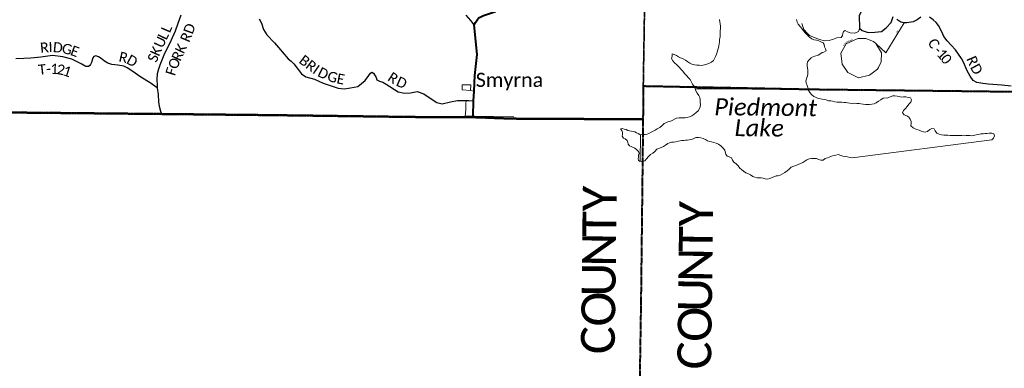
# Model space of a CAD drawing. Header units: feet. Extents: x 2184840 to 2498140, y 671180 to 1091827.
# Tile 4 of 21: x 2306164 to 2335244, y 785575 to 795862. Entities that reach past the tile are written whole.
import ezdxf
from ezdxf.enums import TextEntityAlignment as Align

# ---------------------------------------------------------------- set-up
doc = ezdxf.new("R2010")
doc.units = ezdxf.units.FT
doc.header["$MEASUREMENT"] = 0
doc.linetypes.add('DGN Style 3', pattern=[0.19312, 0.137943, -0.055177])
for name, color, linetype, lineweight in [('GM_X_Adjacent_County', 7, 'DGN Style 3', 40), ('GM_X_Adjacent_County_Text', 7, 'Continuous', 30), ('GM_X_County', 7, 'DGN Style 3', 40), ('GM_X_County_Road', 3, 'Continuous', 30), ('GM_X_County_Road_Text', 3, 'Continuous', 0), ('GM_X_Major_Lake', 5, 'Continuous', 13), ('GM_X_Major_Lake_Text', 5, 'Continuous', 0), ('GM_X_State_Route', 1, 'Continuous', 30), ('GM_X_Township', 7, 'DGN Style 3', 30), ('GM_X_Township_Road', 4, 'Continuous', 30), ('GM_X_Township_Road_Text', 4, 'Continuous', 0), ('GM_X_Township_ROW', 4, 'DGN Style 3', 13), ('GM_X_Township_Subdivision', 4, 'Continuous', 0), ('GM_X_Township_Subdivision_Text', 4, 'Continuous', 0), ('GM_X_Unincorporated_Text', 7, 'Continuous', 0), ('GM_X_US_Route', 1, 'Continuous', 40)]:
    doc.layers.add(name, color=color, linetype=linetype, lineweight=lineweight)
doc.styles.add('Style-font30', font='calibri.ttf')
doc.styles.add('Style-font31', font='calibrii.ttf')

msp = doc.modelspace()

# ---------------------------------------------------------------- linework, layer by layer
at = {"layer": 'GM_X_Adjacent_County', "flags": 128}
msp.add_lwpolyline([(2188970, 784800), (2192357, 784731), (2196448, 784615), (2197403, 784594), (2200215, 784512), (2200360, 788620), (2200613, 796485), (2200641, 798124), (2200753, 800343), (2200888, 804628), (2200970, 806426), (2200980, 806737), (2200964, 807397), (2200952, 807861), (2200950, 808740), (2200937, 810583), (2203468, 810454), (2205367, 810447), (2208877, 810314), (2211708, 810261), (2213519, 810293), (2215989, 810263), (2216269, 810252), (2216385, 810247), (2222591, 810077), (2224069, 810043), (2226694, 809947), (2227551, 809935), (2233091, 809852), (2233946, 809839), (2234064, 809837), (2234824, 809845), (2235024, 809841), (2235108, 809832), (2235157, 809813), (2237881, 809768), (2239933, 809721), (2240904, 809686), (2241725, 809678), (2244622, 809597), (2247789, 809509), (2251380, 809474), (2251689, 809473), (2255913, 809419), (2258356, 809339), (2262276, 809213), (2265363, 809148), (2266460, 809129), (2267589, 809085), (2268756, 809074), (2271583, 809017), (2272383, 808997), (2274807, 808927), (2275865, 808932), (2278607, 808857), (2281941, 808765), (2284511, 808769), (2285052, 808754), (2286396, 808723), (2287694, 808712), (2288312, 808685), (2293017, 808570), (2292944, 804219), (2292931, 803917), (2292920, 803204), (2292913, 802612), (2292800, 794225), (2292779, 793198), (2293374, 793190), (2298035, 793128), (2299175, 793146), (2301755, 793131), (2303152, 793123), (2305819, 793124), (2310364, 793079), (2313830, 793043), (2317765, 792991), (2319605, 792982), (2320703, 792942), (2324572, 792923), (2324541, 790177), (2324510, 787483), (2324439, 782975), (2324438, 782818), (2324414, 782080), (2324424, 781556), (2324373, 779095), (2324338, 777708), (2324311, 776692), (2324262, 773851), (2324216, 769717), (2324176, 766362), (2324107, 762362), (2324092, 761384), (2324078, 760960), (2323982, 751407), (2323980, 751235), (2323977, 751057), (2323976, 750974), (2323909, 745366), (2323897, 744881), (2323804, 741223), (2323694, 734731), (2323638, 732518), (2323640, 730800), (2323587, 727019), (2323538, 723035), (2323488, 719313), (2323389, 713951), (2323387, 713770), (2323379, 713156), (2322898, 713163), (2321726, 713178), (2321372, 713183), (2320947, 713195), (2320606, 713207), (2318933, 713214), (2314690, 713308), (2309795, 713393), (2307399, 713421), (2307209, 713423), (2303944, 713491), (2303812, 713492), (2299788, 713546), (2299202, 713555), (2299084, 713553), (2291519, 713606), (2291511, 712300), (2287530, 712365), (2286120, 712388), (2284320, 712418), (2283890, 712425), (2283622, 712428), (2280807, 712431), (2280782, 709984), (2280758, 705841), (2280739, 702482), (2280735, 701809), (2280734, 701754), (2280575, 701748), (2279304, 701805), (2274523, 701941), (2268357, 702066), (2267453, 702102), (2266418, 702131), (2259694, 702266), (2259396, 702227), (2259200, 695737), (2259078, 691690), (2257336, 691739), (2253799, 691787), (2252659, 691828), (2251072, 691849), (2250969, 691851), (2249438, 691906), (2242853, 692061), (2240552, 692108), (2237079, 692186), (2235857, 692235), (2233562, 692283), (2228570, 692450), (2227054, 692501), (2227044, 692058), (2226990, 689436), (2226882, 684241), (2226906, 683181), (2226899, 681950), (2226874, 681417), (2226791, 675309), (2226745, 671901), (2226735, 671180), (2226544, 671184), (2224671, 671212), (2223922, 671228), (2223586, 671237), (2223518, 671250), (2221487, 671304), (2214245, 671519), (2214126, 671527), (2207163, 671713), (2206419, 671712), (2204929, 671759), (2203577, 671790), (2199683, 671849), (2197951, 671956), (2194718, 672119), (2194857, 676214), (2194852, 676260), (2194853, 676321), (2194856, 676593), (2194863, 676781), (2194879, 676818), (2194880, 676867), (2194966, 683936), (2195138, 690919), (2195151, 691485), (2195143, 692039), (2195156, 692291), (2195154, 692373), (2195152, 692456), (2195152, 692521), (2195152, 692656), (2195170, 693002), (2195161, 693084), (2195171, 693419), (2195185, 693644), (2195230, 693771), (2195203, 694816), (2195236, 695226), (2195271, 698126), (2195346, 704205), (2193261, 704273), (2191222, 704338), (2187680, 704451), (2186409, 704496), (2186080, 704519), (2184840, 704567), (2185422, 720498), (2185490, 722774), (2185649, 727529), (2185675, 729388), (2185793, 731430), (2186113, 740353), (2186194, 742902), (2186363, 747793), (2186525, 752221), (2186586, 754163), (2186645, 756395), (2186664, 758147), (2186861, 763107), (2186832, 763518), (2186986, 767287), (2187166, 774940), (2187223, 775519), (2187301, 778811), (2187491, 783653), (2187545, 784831)], close=True, dxfattribs=at)
at = {"layer": 'GM_X_County', "flags": 128}
msp.add_lwpolyline([(2310498, 865288), (2310502, 865439), (2310607, 871396), (2310623, 872508), (2310623, 872515), (2310724, 876069), (2310806, 880375), (2310895, 887022), (2310932, 888659), (2313419, 888610), (2316068, 888558), (2320173, 888469), (2321405, 888443), (2322870, 888380), (2326331, 888233), (2326871, 888238), (2326906, 888890), (2329386, 888849), (2330717, 888841), (2331547, 888836), (2333315, 888827), (2333368, 888826), (2333670, 888820), (2335746, 888777), (2336969, 888751), (2339367, 888700), (2340249, 888682), (2342120, 888644), (2347444, 888538), (2351283, 888487), (2352442, 888459), (2354893, 888400), (2356925, 888351), (2358189, 888324), (2358194, 887744), (2360188, 887687), (2361544, 887655), (2362089, 887642), (2365466, 887563), (2366996, 887527), (2369283, 887479), (2370624, 887457), (2370930, 887452), (2374652, 887391), (2374666, 887390), (2375438, 887380), (2379467, 887325), (2382006, 887255), (2384023, 887194), (2386142, 887113), (2387317, 887101), (2387703, 887097), (2389162, 887081), (2392161, 887049), (2393068, 887038), (2396570, 887000), (2396965, 886996), (2397365, 886992), (2401014, 886966), (2402299, 886946), (2406313, 886903), (2410618, 886798), (2413251, 886732), (2416785, 886738), (2417100, 886739), (2421843, 886747), (2423542, 886750), (2423542, 886510), (2423519, 882691), (2423567, 882364), (2423514, 882170), (2423489, 880464), (2423458, 878428), (2423361, 871634), (2423348, 870773), (2422131, 870747), (2422097, 868684), (2422072, 865013), (2422063, 863549), (2422060, 863128), (2422044, 862333), (2422002, 860029), (2421850, 852389), (2421849, 852309), (2421713, 845229), (2421690, 844094), (2421685, 843884), (2421573, 839536), (2421552, 838717), (2421399, 832828), (2421282, 828305), (2421140, 822862), (2421137, 822716), (2421030, 817778), (2421004, 816240), (2420996, 815644), (2420987, 815211), (2420979, 814735), (2420917, 811040), (2420914, 810830), (2420908, 810486), (2420861, 807649), (2420846, 806767), (2420846, 806761), (2420706, 802100), (2420678, 801171), (2420649, 799953), (2420627, 798987), (2420590, 797508), (2420428, 790627), (2419591, 790653), (2417739, 790711), (2413401, 790833), (2410813, 790895), (2409069, 790937), (2404548, 791106), (2403841, 791122), (2393914, 791350), (2393907, 791350), (2393150, 791372), (2389949, 791467), (2389614, 791477), (2387747, 791532), (2385006, 791616), (2383108, 791675), (2382466, 791698), (2377803, 791864), (2377735, 791866), (2373277, 792022), (2372280, 792057), (2366869, 792251), (2364770, 792316), (2361393, 792420), (2360813, 792438), (2356332, 792624), (2356335, 793768), (2354133, 793728), (2352742, 793704), (2350653, 793669), (2348328, 793631), (2347420, 793640), (2345598, 793658), (2344679, 793667), (2341706, 793694), (2338245, 793712), (2335944, 793725), (2329535, 793800), (2324581, 793897), (2324572, 792923), (2320703, 792942), (2319605, 792982), (2317765, 792991), (2313830, 793043), (2310364, 793079), (2305819, 793124), (2303152, 793123), (2301755, 793131), (2299175, 793146), (2298035, 793128), (2293374, 793190), (2292779, 793198), (2292800, 794225), (2292913, 802612), (2292920, 803204), (2292931, 803917), (2292944, 804219), (2293017, 808570), (2293020, 810701), (2293026, 814182), (2293029, 814434), (2293031, 814619), (2293041, 815366), (2293053, 815903), (2293112, 818342), (2293117, 818552), (2293188, 821552), (2293118, 821627), (2293212, 825327), (2293233, 828059), (2293308, 832193), (2293369, 835523), (2293369, 835544), (2293396, 836726), (2293505, 841370), (2296152, 841341), (2298203, 841318), (2298984, 841309), (2299409, 841304), (2303948, 841296), (2307349, 841233), (2310027, 841184), (2310080, 844541), (2310114, 846712), (2310138, 848241), (2310214, 851520), (2310223, 851932), (2310248, 853220), (2310306, 856424), (2310398, 861026)], close=True, dxfattribs=at)
at = {"layer": 'GM_X_County_Road', "flags": 128}
for points in [[(2310923, 795992), (2310834, 795747), (2310758, 795527), (2310626, 795237), (2310420, 794811), (2310302, 794524), (2310255, 794376), (2310225, 794269), (2310212, 794101), (2310223, 793917), (2310229, 793856), (2310254, 793654), (2310266, 793434), (2310282, 793306), (2310319, 793166), (2310364, 793079)], [(2332782, 795932), (2332671, 795858), (2332552, 795796), (2332369, 795768), (2332288, 795772), (2332186, 795793), (2332069, 795871)], [(2335450, 793898), (2335173, 793929), (2334767, 793961), (2334613, 793983), (2334434, 794012), (2334329, 794072), (2334231, 794195), (2334137, 794371), (2334051, 794588), (2333977, 794717), (2333803, 794970), (2333679, 795112), (2333553, 795242), (2333461, 795362), (2333401, 795507), (2333298, 795692), (2333228, 795778), (2333143, 795859), (2333034, 795935)]]:
    msp.add_lwpolyline(points, dxfattribs=at)
at = {"layer": 'GM_X_Major_Lake'}
for p, q in [((2329453, 793790), (2326112, 793829)), ((2326118, 793822), (2329464, 793803)), ((2324501, 792469), (2324489, 791682)), ((2330747, 791786), (2334879, 792312))]:
    msp.add_line(p, q, dxfattribs=at)
at = {"layer": 'GM_X_Major_Lake', "flags": 128}
for points in [[(2326828, 795868), (2326841, 795796), (2326852, 795744), (2326865, 795670), (2326864, 795606), (2326851, 795536), (2326852, 795482), (2326855, 795422), (2326850, 795366), (2326840, 795316), (2326835, 795264), (2326830, 795206), (2326819, 795154), (2326808, 795092), (2326803, 795040), (2326786, 794971), (2326767, 794899), (2326742, 794845), (2326713, 794780), (2326682, 794714), (2326655, 794661), (2326596, 794604), (2326536, 794583), (2326458, 794552), (2326350, 794522), (2326290, 794513), (2326236, 794517), (2326164, 794518), (2326090, 794534), (2326017, 794553), (2325959, 794576), (2325900, 794619), (2325831, 794666), (2325758, 794709), (2325679, 794740), (2325625, 794765), (2325562, 794802), (2325498, 794837), (2325437, 794858), (2325436, 794786), (2325413, 794720), (2325452, 794652), (2325508, 794591), (2325577, 794526), (2325638, 794465), (2325701, 794396), (2325754, 794339), (2325797, 794278), (2325862, 794219), (2325919, 794151), (2325964, 794094), (2326010, 794023), (2326039, 793955), (2326082, 793888)], [(2329464, 793803), (2329418, 793924), (2329391, 793994), (2329386, 794048), (2329397, 794118), (2329418, 794180), (2329443, 794249), (2329446, 794303), (2329439, 794371), (2329428, 794439), (2329421, 794494), (2329418, 794556), (2329433, 794617), (2329478, 794679), (2329537, 794732), (2329609, 794772), (2329673, 794791), (2329746, 794818), (2329798, 794840), (2329861, 794890), (2329915, 794908), (2329979, 794947), (2329966, 794999), (2329937, 795057), (2329928, 795127), (2329891, 795184), (2329826, 795213), (2329766, 795238), (2329699, 795259), (2329633, 795270), (2329562, 795295), (2329493, 795344), (2329432, 795405), (2329377, 795466), (2329312, 795535), (2329261, 795604), (2329216, 795657), (2329160, 795726), (2329125, 795794), (2329104, 795869)], [(2326082, 793888), (2326107, 793837), (2326118, 793822)], [(2326112, 793829), (2326137, 793764), (2326172, 793696), (2326220, 793629), (2326249, 793565), (2326258, 793499), (2326258, 793425), (2326269, 793359), (2326261, 793295), (2326246, 793243), (2326198, 793177), (2326145, 793126), (2326079, 793060), (2326013, 793023), (2325948, 792991), (2325878, 792976), (2325818, 792962), (2325766, 792965), (2325697, 792967), (2325631, 792966), (2325567, 792960), (2325506, 792925), (2325436, 792883), (2325368, 792854), (2325302, 792844), (2325250, 792823), (2325198, 792799), (2325127, 792734), (2325069, 792680), (2324995, 792639), (2324933, 792605), (2324878, 792572), (2324816, 792540), (2324750, 792499), (2324698, 792483), (2324634, 792470), (2324582, 792472), (2324501, 792469)], [(2334879, 792312), (2334928, 792368), (2334958, 792432), (2334939, 792496), (2334871, 792511), (2334799, 792511), (2334731, 792502), (2334681, 792502), (2334615, 792495), (2334549, 792492), (2334477, 792476), (2334417, 792465), (2334289, 792436), (2334225, 792445), (2334158, 792445), (2334108, 792442), (2334042, 792450), (2333992, 792447), (2333924, 792445), (2333852, 792442), (2333784, 792442), (2333708, 792445), (2333644, 792448), (2333574, 792456), (2333509, 792455), (2333455, 792459), (2333387, 792468), (2333323, 792483), (2333253, 792517), (2333202, 792582), (2333171, 792646), (2333107, 792651), (2333041, 792621), (2332978, 792564), (2332906, 792542), (2332856, 792553), (2332793, 792577), (2332725, 792600), (2332665, 792624), (2332612, 792641), (2332552, 792673), (2332482, 792726), (2332489, 792794), (2332490, 792860), (2332466, 792924), (2332425, 792985), (2332361, 793027), (2332290, 793052), (2332240, 793109), (2332271, 793178), (2332321, 793244), (2332372, 793300), (2332426, 793365), (2332481, 793429), (2332507, 793493), (2332470, 793561), (2332400, 793566), (2332332, 793584), (2332266, 793589), (2332206, 793580), (2332139, 793596), (2332075, 793603), (2332007, 793613), (2331947, 793616), (2331873, 793586), (2331807, 793557), (2331667, 793544), (2331600, 793495), (2331532, 793457), (2331464, 793410), (2331400, 793380), (2331332, 793369), (2331266, 793359), (2331204, 793358), (2331142, 793362), (2331076, 793367), (2331008, 793383), (2330956, 793386), (2330889, 793388), (2330823, 793401), (2330755, 793390), (2330683, 793394), (2330615, 793407), (2330565, 793417), (2330513, 793422), (2330446, 793432), (2330376, 793431), (2330306, 793433), (2330242, 793440), (2330172, 793456), (2330120, 793463), (2330051, 793472), (2329983, 793494), (2329863, 793517), (2329813, 793524), (2329748, 793538), (2329684, 793563), (2329620, 793595), (2329553, 793652), (2329505, 793716), (2329453, 793790)], [(2324501, 792469), (2324479, 792477), (2324435, 792500), (2324385, 792525), (2324332, 792555), (2324280, 792560), (2324224, 792568), (2324172, 792583), (2324122, 792594), (2324071, 792618), (2324021, 792635), (2323967, 792655), (2323911, 792640), (2323947, 792588), (2323972, 792532), (2323968, 792482), (2323957, 792424), (2323998, 792370), (2324048, 792349), (2324103, 792300), (2324123, 792246), (2324134, 792190), (2324173, 792136), (2324223, 792121), (2324336, 792066), (2324386, 792022), (2324437, 791971), (2324458, 791915), (2324445, 791868), (2324441, 791808), (2324426, 791762), (2324437, 791711), (2324489, 791682)], [(2324489, 791682), (2324625, 791700), (2324672, 791759), (2324732, 791825), (2324790, 791882), (2324861, 791926), (2324927, 791971), (2324984, 792037), (2325036, 792064), (2325108, 792094), (2325174, 792121), (2325242, 792161), (2325303, 792206), (2325355, 792228), (2325419, 792247), (2325471, 792251), (2325547, 792262), (2325607, 792277), (2325667, 792287), (2325721, 792299), (2325775, 792298), (2325825, 792302), (2325875, 792309), (2325940, 792313), (2326008, 792322), (2326073, 792356), (2326137, 792381), (2326209, 792384), (2326283, 792374), (2326352, 792355), (2326418, 792329), (2326476, 792292), (2326547, 792264), (2326599, 792257), (2326665, 792239), (2326735, 792222), (2326800, 792191), (2326872, 792135), (2326935, 792076), (2326990, 792012), (2326998, 791960), (2327015, 791896), (2327055, 791835), (2327116, 791811), (2327184, 791786), (2327219, 791720), (2327259, 791660), (2327326, 791609), (2327388, 791546), (2327431, 791476), (2327481, 791438), (2327546, 791391), (2327614, 791341), (2327685, 791314), (2327751, 791287), (2327814, 791239), (2327878, 791214), (2327944, 791196), (2327998, 791195), (2328060, 791193), (2328121, 791182), (2328185, 791164), (2328253, 791153), (2328319, 791177), (2328383, 791210), (2328502, 791251), (2328552, 791259), (2328621, 791270), (2328696, 791315), (2328762, 791353), (2328830, 791402), (2328889, 791452), (2328951, 791509), (2329023, 791535), (2329087, 791556), (2329159, 791590), (2329220, 791617), (2329290, 791643), (2329354, 791686), (2329416, 791723), (2329480, 791753), (2329552, 791770), (2329624, 791768), (2329694, 791765), (2329758, 791739), (2329824, 791718), (2329893, 791715), (2329954, 791761), (2330020, 791788), (2330072, 791804), (2330140, 791837), (2330206, 791853), (2330272, 791868), (2330340, 791880), (2330412, 791857), (2330474, 791839), (2330539, 791826), (2330611, 791815), (2330679, 791797), (2330747, 791786)]]:
    msp.add_lwpolyline(points, dxfattribs=at)
at = {"layer": 'GM_X_State_Route', "flags": 128}
msp.add_lwpolyline([(2319587, 795707), (2319489, 795835), (2319352, 795992)], dxfattribs=at)
at = {"layer": 'GM_X_Township', "flags": 128}
for points in [[(2324581, 793897), (2324688, 800520), (2324691, 800751), (2324716, 802552), (2324806, 808427), (2325426, 808417), (2325558, 813537), (2325565, 813807), (2325573, 814667), (2325873, 814665), (2328958, 814615), (2330037, 814579), (2331984, 814555), (2336663, 814520), (2338483, 814492), (2344796, 814400), (2347151, 814367), (2352644, 814310), (2356752, 814258), (2359216, 814194), (2362033, 814121), (2361959, 811283), (2361926, 809995), (2361878, 808172), (2361723, 802246), (2361640, 799069), (2361594, 797047), (2361393, 792420), (2360813, 792438), (2356332, 792624), (2356335, 793768), (2354133, 793728), (2352742, 793704), (2350653, 793669), (2348328, 793631), (2347420, 793640), (2345598, 793658), (2344679, 793667), (2341706, 793694), (2338245, 793712), (2335944, 793725), (2329535, 793800)], [(2292779, 793198), (2292800, 794225), (2292913, 802612), (2292920, 803204), (2292931, 803917), (2292944, 804219), (2293017, 808570), (2293020, 810701), (2293026, 814182), (2293942, 814171), (2295111, 814177), (2300263, 814206), (2300375, 814207), (2301865, 814181), (2312318, 813997), (2318405, 813915), (2318654, 813913), (2324074, 813824), (2325565, 813807), (2325558, 813537), (2325426, 808417), (2324806, 808427), (2324716, 802552), (2324691, 800751), (2324688, 800520), (2324581, 793897), (2324572, 792923), (2320703, 792942), (2319605, 792982), (2317765, 792991), (2313830, 793043), (2310364, 793079), (2305819, 793124), (2303152, 793123), (2301755, 793131), (2299175, 793146), (2298035, 793128), (2293374, 793190)]]:
    msp.add_lwpolyline(points, close=True, dxfattribs=at)
at = {"layer": 'GM_X_Township_Road', "flags": 128}
for points in [[(2331661, 796512), (2331420, 796444), (2331222, 796322), (2331064, 796182), (2330959, 795984), (2330966, 795617), (2331046, 795544), (2331219, 795489), (2331421, 795494), (2331613, 795514), (2331757, 795619), (2331906, 795777), (2331966, 795959)], [(2313236, 795890), (2313301, 795759), (2313363, 795570), (2313460, 795411), (2313692, 795184), (2314090, 794707), (2314185, 794634), (2314262, 794555), (2314490, 794264), (2314619, 794173), (2314870, 794104), (2315124, 793985), (2315566, 793846), (2315748, 793826), (2315878, 793845), (2315938, 793850), (2316148, 793894), (2316372, 794069), (2316477, 794212), (2316522, 794286), (2316566, 794309), (2316618, 794282), (2316694, 794156), (2316714, 794087), (2316714, 794085), (2316789, 794051), (2316888, 794021), (2316984, 793956), (2317343, 793737), (2317532, 793691), (2317706, 793707), (2317908, 793742), (2318105, 793675), (2318315, 793524), (2318485, 793417), (2318640, 793381), (2318889, 793441), (2319090, 793480), (2319228, 793474), (2319347, 793477), (2319426, 793479), (2319569, 793469)], [(2308096, 794491), (2308095, 794492), (2307980, 794561), (2307707, 794693), (2307437, 794764), (2307129, 794802), (2306789, 794760), (2306497, 794725), (2306282, 794718), (2306054, 794706)], [(2310229, 793856), (2310021, 793995), (2309739, 794170), (2309481, 794353), (2309335, 794441), (2309237, 794486), (2309060, 794516), (2308890, 794536), (2308767, 794584), (2308666, 794641), (2308573, 794714), (2308495, 794771), (2308410, 794794), (2308352, 794777), (2308321, 794733), (2308288, 794602), (2308257, 794540), (2308239, 794512), (2308200, 794483), (2308118, 794478), (2308096, 794491)]]:
    msp.add_lwpolyline(points, dxfattribs=at)
at = {"layer": 'GM_X_Township_ROW', "flags": 128}
msp.add_lwpolyline([(2319337, 793206), (2319347, 793477)], dxfattribs=at)
at = {"layer": 'GM_X_Township_Subdivision', "flags": 128}
for points in [[(2330966, 795617), (2330960, 795563), (2330939, 795516), (2330827, 795469), (2330693, 795475), (2330611, 795504), (2330542, 795541), (2330493, 795514), (2330474, 795454), (2330467, 795398), (2330424, 795339), (2330294, 795323), (2330202, 795286), (2330075, 795250), (2329933, 795234), (2329785, 795278), (2329656, 795326), (2329495, 795395), (2329422, 795468), (2329326, 795569), (2329261, 795753)], [(2332288, 795772), (2331742, 794887), (2331449, 795160), (2331380, 795215), (2331153, 795305), (2330915, 795305), (2330576, 795147), (2330417, 794877), (2330451, 794550), (2330621, 794302), (2330938, 794143), (2331266, 794222), (2331500, 794404), (2331524, 794452)], [(2331524, 794452), (2331524, 794454), (2331606, 794617), (2331617, 794887), (2331447, 795158)], [(2319229, 793791), (2319235, 793937), (2319485, 793936), (2319475, 793769)], [(2319582, 793754), (2319475, 793769), (2319229, 793791)], [(2320755, 792998), (2319559, 793016), (2319324, 793020), (2319337, 793206)]]:
    msp.add_lwpolyline(points, dxfattribs=at)
at = {"layer": 'GM_X_US_Route', "flags": 128}
for points in [[(2319587, 795707), (2319623, 795779), (2319682, 795870), (2319717, 795906), (2319747, 795930), (2319858, 795990), (2320190, 796091), (2320218, 796100)], [(2319605, 792982), (2319559, 793016), (2319569, 793469), (2319582, 793754), (2319604, 794215), (2319671, 794831), (2319587, 795707)]]:
    msp.add_lwpolyline(points, dxfattribs=at)

# ---------------------------------------------------------------- texts
at = {"layer": 'GM_X_Adjacent_County_Text', "style": 'Style-font30'}
for s, rotation, p in [('Y', 89.3398, (2323788, 790196)), ('Y', 89.3354, (2326636, 789745)), ('T', 89.3398, (2323780, 789449)), ('T', 89.3354, (2326628, 788998)), ('N', 89.34, (2323770, 788566)), ('N', 89.3085, (2326617, 788115)), ('U', 89.2986, (2323759, 787683)), ('U', 89.26, (2326606, 787232)), ('O', 89.1961, (2323746, 786799)), ('O', 89.236, (2326594, 786349)), ('C', 89.1346, (2323734, 785982)), ('C', 89.2016, (2326582, 785533))]:
    msp.add_text(s, height=1000, rotation=rotation, dxfattribs=at).set_placement(p)
at = {"layer": 'GM_X_County_Road_Text', "style": 'Style-font30'}
for s, rotation, p in [('L', 66.8835, (2310597, 795454)), ('D', 70.0686, (2311268, 795414)), ('U', 64.7839, (2310384, 795001)), ('L', 64.8521, (2310497, 795241)), ('R', 67.0361, (2311166, 795171)), ('K', 65.8899, (2310277, 794762)), ('K', 64.7636, (2311009, 794837)), ('C', 300.4289, (2332971, 795194)), ('S', 67.3776, (2310200, 794577)), ('R', 65.0646, (2310905, 794614)), ('-', 312.1984, (2333136, 794928)), ('1', 312.8493, (2333221, 794834)), ('0', 307.4439, (2333342, 794704)), ('R', 293.114, (2334118, 794712)), ('F', 72.6199, (2310746, 794187)), ('O', 67.218, (2310804, 794373)), ('D', 298.4036, (2334227, 794459))]:
    msp.add_text(s, height=300, rotation=rotation, dxfattribs=at).set_placement(p)
at = {"layer": 'GM_X_Major_Lake_Text', "style": 'Style-font31'}
for s, rotation, p in [('Piedmont', 359.3501, (2328192, 793028)), ('Lake', 359.3516, (2328002, 792419))]:
    msp.add_text(s, height=500, rotation=rotation, dxfattribs=at).set_placement(p, align=Align.CENTER)
at = {"layer": 'GM_X_Township_Road_Text', "style": 'Style-font30'}
for s, rotation, p in [('R', 5.5803, (2306782, 794880)), ('I', 2.1784, (2307023, 794904)), ('D', 354.1669, (2307135, 794909)), ('G', 347.3351, (2307388, 794884)), ('E', 340.3554, (2307636, 794829)), ('R', 347.1031, (2309071, 794633)), ('D', 331.6532, (2309291, 794586)), ('B', 323.0575, (2314387, 794607)), ('T', 6.4334, (2306731, 794232)), ('1', 358.3215, (2307066, 794267)), ('2', 349.3065, (2307238, 794263)), ('1', 342.3624, (2307410, 794231)), ('R', 323.1778, (2314585, 794459)), ('I', 324.7569, (2314790, 794306)), ('-', 4.963, (2306952, 794257)), ('D', 333.992, (2314936, 794208)), ('G', 342.82, (2315220, 794074)), ('E', 349.3452, (2315508, 793987)), ('R', 327.1105, (2317005, 794085)), ('D', 336.0387, (2317256, 793927))]:
    msp.add_text(s, height=300, rotation=rotation, dxfattribs=at).set_placement(p)
at = {"layer": 'GM_X_Township_Subdivision_Text', "style": 'Style-font30'}
for s, rotation, p in [('DR', 59.5294, (2332083, 795449)), ('E', 61.3867, (2330524, 795071)), ('D', 55.1857, (2330540, 795100)), ('G', 42.7836, (2330563, 795134)), ('E', 30.3815, (2330593, 795162)), ('M', 24.1804, (2330622, 795180)), ('O', 24.1804, (2330670, 795201)), ('N', 24.1804, (2330710, 795219)), ('T', 24.1804, (2330751, 795237))]:
    msp.add_text(s, height=50, rotation=rotation, dxfattribs=at).set_placement(p)
at = {"layer": 'GM_X_Unincorporated_Text', "style": 'Style-font30'}
msp.add_text('Smyrna', height=416.7, rotation=0, dxfattribs=at).set_placement((2319634, 793878))

doc.saveas('drawing.dxf')
